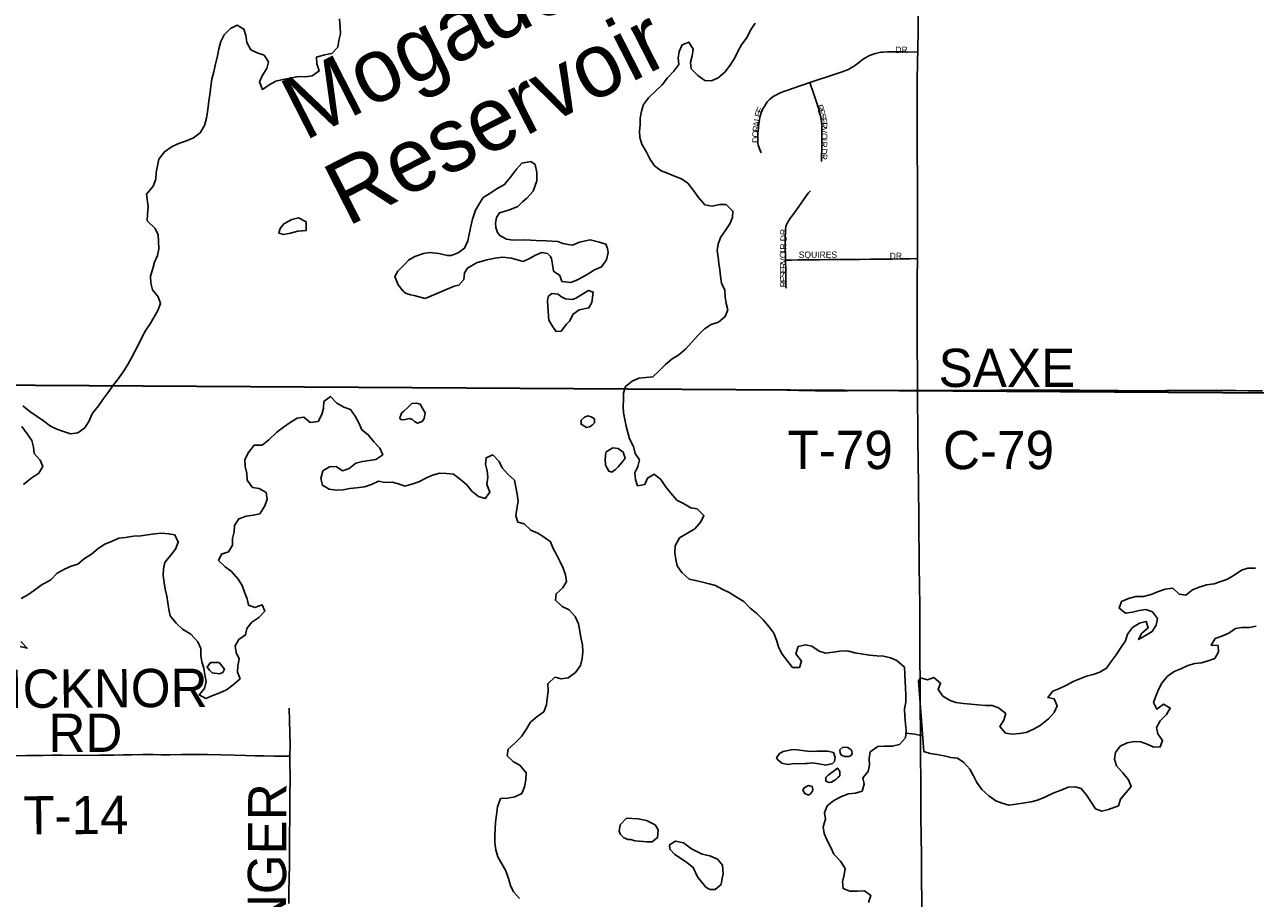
# Model space of a CAD drawing. Header units: feet. Extents: x 2113747 to 2516209, y 960708 to 1356798.
# Tile 15 of 247: x 2279510 to 2289153, y 1114753 to 1121601. Entities that reach past the tile are written whole.
import ezdxf

# ---------------------------------------------------------------- set-up
doc = ezdxf.new("R2010")
doc.units = ezdxf.units.FT
doc.header["$MEASUREMENT"] = 0
doc.linetypes.add('OhDOT_USTN3', pattern=[0.22, 0.165, -0.055])
for name, color, linetype in [('0_Xref', 7, 'Continuous'), ('GM_X_County_Road', 3, 'Continuous'), ('GM_X_County_Road_Text', 3, 'Continuous'), ('GM_X_Major_Lake', 5, 'Continuous'), ('GM_X_Major_Lake_Text', 5, 'Continuous'), ('GM_X_Minor_River', 5, 'Continuous'), ('GM_X_State_Route', 1, 'Continuous'), ('GM_X_Township', 251, 'OhDOT_USTN3'), ('GM_X_Township_Road', 4, 'Continuous'), ('GM_X_Township_Road_Text', 4, 'Continuous'), ('GM_X_Township_Subdivision', 4, 'Continuous'), ('GM_X_Township_Subdivision_Text', 4, 'Continuous')]:
    doc.layers.add(name, color=color, linetype=linetype)
doc.styles.add('Styledgn030', font='dgn030.shx')
doc.styles.add('Styledgn031', font='dgn031.shx')

# ---------------------------------------------------------------- blocks, each defined once
blk = doc.blocks.new('POR')
at = {"layer": 'GM_X_County_Road', "flags": 128}
blk.add_lwpolyline([(2286506.3, 1118734), (2286571, 1118734), (2286646.1, 1118734.3), (2286779.3, 1118734), (2286857.6, 1118733.7), (2286906.6, 1118733.9), (2286971.9, 1118734.1), (2287148.4, 1118735.7), (2287209.5, 1118736), (2287319.6, 1118736.6), (2287430.3, 1118737.1), (2287523.2, 1118737.5), (2287661.1, 1118737.4), (2287777, 1118735.8), (2287861.5, 1118734.7), (2287944, 1118734.1), (2287997.8, 1118733.4), (2288077.1, 1118732.9), (2288199.9, 1118732.2), (2288333, 1118732.3), (2288452, 1118732.7), (2288527.7, 1118732.9), (2288671.8, 1118733), (2288811.2, 1118733.2), (2288905.2, 1118733.1), (2289001.3, 1118733.1), (2289099.9, 1118732.3), (2289209.1, 1118731.4)], dxfattribs=at)
at = {"layer": 'GM_X_Major_Lake'}
for p, q in [((2281650.3, 1119982.4), (2281686, 1119984.2)), ((2282647.7, 1119453.7), (2282875.5, 1119550.4)), ((2283609.9, 1119391.8), (2283618.1, 1119285.6)), ((2282647.8, 1118558.1), (2282625.7, 1118598.1)), ((2283956.3, 1118461), (2283976.1, 1118480.9)), ((2284060.7, 1118232.7), (2284059.5, 1118183.4)), ((2280980.5, 1116520.6), (2281036.5, 1116512.8)), ((2286513.1, 1116459), (2286554.4, 1115904.1)), ((2285988.4, 1115876.8), (2285993.5, 1115895)), ((2285523.7, 1115807.6), (2285624.5, 1115809.8)), ((2285865, 1115685.2), (2285885.4, 1115703.5)), ((2285667.1, 1115571.5), (2285682.6, 1115593.6)), ((2284291.8, 1115205.7), (2284357.9, 1115199.8)), ((2284748.4, 1114994.3), (2284782.5, 1114922.3))]:
    blk.add_line(p, q, dxfattribs=at)
at = {"layer": 'GM_X_Major_Lake', "flags": 128}
for points in [[(2284898.2, 1120178.1), (2284840.2, 1120190), (2284790, 1120246), (2284749.9, 1120302), (2284707.8, 1120358), (2284657.7, 1120394), (2284601.6, 1120413.9), (2284547.5, 1120437.8), (2284497.5, 1120455.7), (2284445.4, 1120495.7), (2284409.3, 1120549.7), (2284381.1, 1120605.7), (2284347, 1120663.8), (2284330.9, 1120715.8), (2284326.8, 1120765.9), (2284332.7, 1120816), (2284332.5, 1120868.1), (2284344.4, 1120924.2), (2284360.3, 1120974.4), (2284398.2, 1121028.6), (2284452.1, 1121080.8), (2284506, 1121129), (2284547.8, 1121183.2), (2284597.7, 1121237.4), (2284635.6, 1121289.6), (2284631.5, 1121339.7), (2284637.4, 1121391.8), (2284663.3, 1121441.9), (2284715.2, 1121464.1), (2284749.3, 1121408.1), (2284741.5, 1121358), (2284727.6, 1121307.8), (2284733.7, 1121255.8), (2284783.8, 1121203.8), (2284839.9, 1121163.8), (2284891.9, 1121161.9), (2284943.9, 1121184.1), (2284995.8, 1121228.3), (2285037.7, 1121282.5), (2285073.5, 1121340.7), (2285097.4, 1121390.8), (2285127.3, 1121443), (2285171.2, 1121503.2), (2285197, 1121557.4), (2285232.9, 1121611.6)], [(2281976.5, 1121646.2), (2281982.6, 1121582.1), (2281984.8, 1121528), (2281970.9, 1121475.9), (2281965, 1121425.8), (2281917.1, 1121375.6), (2281861.1, 1121365.4), (2281797.2, 1121347.3), (2281799.3, 1121293.2), (2281817.4, 1121239.1), (2281763.5, 1121198.9), (2281709.5, 1121192.8), (2281655.5, 1121194.7), (2281591.5, 1121182.5), (2281533.6, 1121172.3), (2281479.6, 1121158.2), (2281425.6, 1121130), (2281373.7, 1121093.8), (2281349.6, 1121153.9), (2281373.5, 1121204), (2281409.3, 1121258.2), (2281421.2, 1121310.3), (2281387.1, 1121362.4), (2281333.1, 1121380.3), (2281283, 1121404.2), (2281250.9, 1121462.2), (2281244.7, 1121516.3), (2281226.6, 1121566.4), (2281176.5, 1121598.3), (2281122.6, 1121572.2), (2281074.7, 1121522), (2281048.8, 1121467.8), (2281031, 1121411.6), (2281021.1, 1121357.5), (2281003.2, 1121281.4), (2280993.4, 1121231.2), (2280977.5, 1121175.1), (2280969.6, 1121119), (2280963.7, 1121068.9), (2280955.9, 1121018.7), (2280944.1, 1120918.5), (2280936.2, 1120868.4), (2280920.3, 1120810.3), (2280886.5, 1120754.1), (2280832.5, 1120713.9), (2280778.6, 1120689.7), (2280722.6, 1120671.6), (2280666.7, 1120647.4), (2280606.8, 1120603.2), (2280560.9, 1120547), (2280541.1, 1120442.7), (2280537.3, 1120390.6), (2280517.4, 1120336.5), (2280465.5, 1120272.2), (2280477.8, 1120172.1), (2280471.9, 1120116), (2280470, 1120063.9), (2280532.2, 1120003.9), (2280556.3, 1119953.9), (2280558.4, 1119903.8), (2280562.6, 1119843.7), (2280550.7, 1119791.6)], [(2282875.5, 1119550.4), (2282913.4, 1119560.5), (2282951.3, 1119604.6), (2282957.2, 1119656.8), (2282979.1, 1119692.9), (2283051, 1119735.1), (2283133, 1119757.3), (2283197, 1119771.5), (2283255, 1119779.7), (2283325, 1119771.8), (2283417.1, 1119746), (2283467, 1119768.1), (2283512.9, 1119794.3), (2283562.9, 1119816.4), (2283606.9, 1119806.5), (2283627, 1119786.5), (2283639, 1119768.5), (2283645.1, 1119720.4), (2283655.3, 1119670.4), (2283703.3, 1119634.4), (2283719.4, 1119588.4), (2283789.5, 1119580.5), (2283847.4, 1119602.7), (2283917.3, 1119642.9), (2283975.3, 1119679.1), (2284031.2, 1119703.3), (2284069.1, 1119757.5), (2284083, 1119815.6), (2284076.9, 1119845.6), (2284062.8, 1119879.7), (2284014.8, 1119897.6), (2283940.7, 1119913.5), (2283856.7, 1119897.2), (2283802.8, 1119873.1), (2283772.8, 1119877), (2283726.8, 1119886.9), (2283686.7, 1119902.9), (2283596.7, 1119906.7), (2283518.7, 1119908.5), (2283430.7, 1119914.3), (2283338.7, 1119912.1), (2283286.6, 1119920), (2283232.6, 1119947.9), (2283216.5, 1119971.9), (2283202.4, 1120012), (2283200.3, 1120046), (2283208.2, 1120090.1), (2283230.1, 1120126.2), (2283302.1, 1120148.4), (2283374, 1120176.6), (2283412, 1120212.8), (2283443.9, 1120240.9), (2283493.8, 1120295.1), (2283523.6, 1120377.4), (2283523.4, 1120441.5), (2283509.3, 1120505.6), (2283477.2, 1120527.5), (2283405.3, 1120515.4), (2283363.4, 1120469.2), (2283333.4, 1120427), (2283315.5, 1120402.9), (2283269.6, 1120348.7), (2283217.7, 1120320.6), (2283149.8, 1120276.3), (2283103.9, 1120246.2), (2283075.9, 1120204), (2283042.1, 1120147.9), (2283020.2, 1120075.7), (2283004.4, 1120007.5), (2282982.6, 1119907.3), (2282956.8, 1119849.1), (2282906.8, 1119812.9), (2282852.9, 1119792.8), (2282822.9, 1119790.7), (2282756.8, 1119806.6), (2282682.8, 1119814.4), (2282636.8, 1119806.3), (2282568.9, 1119784.1), (2282518.9, 1119755.9), (2282485, 1119717.8), (2282435.1, 1119669.6), (2282411.2, 1119627.5), (2282437.4, 1119561.4), (2282475.5, 1119513.4), (2282495.5, 1119497.4), (2282533.6, 1119483.5), (2282563.6, 1119477.5), (2282619.6, 1119463.6), (2282647.7, 1119453.7)], [(2286130.6, 1116660.5), (2286080.5, 1116668.4), (2286014.5, 1116678.3), (2285956.5, 1116694.2), (2285896.5, 1116692.1), (2285844.5, 1116681.9), (2285784.5, 1116675.8), (2285734.5, 1116691.7), (2285678.4, 1116729.6), (2285628.3, 1116741.5), (2285570.4, 1116727.4), (2285552.5, 1116669.2), (2285596.6, 1116613.2), (2285580.8, 1116563.1), (2285526.8, 1116563), (2285446.5, 1116667), (2285420.4, 1116717), (2285402.2, 1116777.1), (2285380.1, 1116833.1), (2285340, 1116885.1), (2285297.8, 1116937.1), (2285247.7, 1116985.1), (2285195.6, 1117027.1), (2285145.5, 1117079.1), (2285093.4, 1117111), (2285029.3, 1117150.9), (2284975.3, 1117176.8), (2284923.2, 1117204.8), (2284873.2, 1117218.7), (2284821.1, 1117232.6), (2284767.1, 1117244.5), (2284717.1, 1117256.4), (2284658.9, 1117306.4), (2284622.8, 1117358.4), (2284612.7, 1117410.4), (2284604.5, 1117462.5), (2284608.4, 1117516.6), (2284642.3, 1117578.8), (2284704.2, 1117617), (2284760.1, 1117649.2), (2284808, 1117703.4), (2284831.9, 1117753.6), (2284779.8, 1117805.5), (2284729.7, 1117815.4), (2284673.6, 1117847.4), (2284621.6, 1117875.3), (2284573.4, 1117929.3), (2284531.3, 1117981.3), (2284495.2, 1118035.3), (2284443.1, 1118077.3), (2284391.1, 1118047.1), (2284369.3, 1117996.9), (2284313.3, 1117986.8), (2284295.2, 1118036.9), (2284291, 1118088.9), (2284314.9, 1118139.1), (2284328.8, 1118189.2), (2284294.7, 1118241.2), (2284280.6, 1118295.3), (2284250.4, 1118355.3), (2284222.2, 1118455.4), (2284212, 1118507.5), (2284201.9, 1118557.6), (2284199.8, 1118609.7), (2284203.7, 1118663.8), (2284201.6, 1118713.9), (2284217.4, 1118766), (2284269.3, 1118808.2), (2284323.3, 1118830.4), (2284377.3, 1118836.5), (2284431.3, 1118840.6), (2284483.2, 1118886.8), (2284531.1, 1118937), (2284585, 1118981.2), (2284636.9, 1119013.4), (2284690.8, 1119059.6), (2284734.7, 1119109.8), (2284784.6, 1119164), (2284838.4, 1119216.2), (2284890.4, 1119250.4), (2284946.3, 1119268.6), (2284998.2, 1119314.8), (2285020.1, 1119364.9), (2285006, 1119417), (2284999.9, 1119469.1), (2284995.7, 1119521.1), (2284971.6, 1119575.2), (2284961.5, 1119629.3), (2284957.4, 1119679.3), (2284949.2, 1119729.4), (2284943.1, 1119779.5), (2284937, 1119831.6), (2284942.9, 1119881.7), (2284962.8, 1119933.8), (2284998.7, 1119984), (2285036.5, 1120040.2), (2285056.4, 1120090.3), (2285060.3, 1120140.4), (2285006.2, 1120190.4), (2284954.2, 1120190.3), (2284898.2, 1120178.1)], [(2281686, 1119984.2), (2281716.3, 1119988.6), (2281716.2, 1120054.7), (2281656.1, 1120086.6), (2281604.1, 1120074.4), (2281540.2, 1120040.2), (2281512.3, 1120004.1), (2281502.3, 1119968), (2281540.4, 1119956.1), (2281594.4, 1119966.2), (2281650.3, 1119982.4)], [(2280550.7, 1119791.6), (2280526.8, 1119739.4), (2280514.9, 1119689.3), (2280497, 1119631.1), (2280499.2, 1119575), (2280511.3, 1119523), (2280557.4, 1119467), (2280575.6, 1119416.9), (2280553.7, 1119360.8), (2280493.9, 1119256.4), (2280460, 1119206.3), (2280430.2, 1119154.1), (2280406.3, 1119100), (2280378.4, 1119049.8), (2280348.5, 1118989.6), (2280318.7, 1118937.5), (2280286.8, 1118887.3), (2280246.9, 1118829.1), (2280207, 1118778.9), (2280161.2, 1118716.7), (2280123.3, 1118662.5), (2280089.4, 1118612.4), (2280041.5, 1118556.2), (2280013.7, 1118492), (2279981.8, 1118441.8), (2279927.9, 1118401.6), (2279869.9, 1118393.5), (2279813.9, 1118411.4), (2279763.8, 1118431.3), (2279713.8, 1118453.2), (2279657.7, 1118495.2), (2279607.6, 1118531.1), (2279551.5, 1118569.1), (2279495.4, 1118613)], [(2279489.7, 1118450.7), (2279529.9, 1118394.7), (2279568, 1118342.7), (2279580.1, 1118290.6), (2279584.3, 1118240.6), (2279632.4, 1118188.6), (2279652.5, 1118138.5), (2279620.6, 1118086.4), (2279558.7, 1118044.1), (2279502.8, 1117997.9)], [(2283618.1, 1119285.6), (2283648.3, 1119233.6), (2283674.4, 1119195.5), (2283714.4, 1119199.6), (2283756.2, 1119253.8), (2283780.2, 1119277.9), (2283808.1, 1119332.1), (2283856, 1119366.3), (2283932, 1119382.5), (2283953.9, 1119422.6), (2283965.7, 1119504.8), (2283927.6, 1119516.7), (2283829.8, 1119458.4), (2283801.8, 1119448.3), (2283747.8, 1119452.2), (2283711.7, 1119470.1), (2283689.7, 1119488.1), (2283641.7, 1119494), (2283611.7, 1119469.9), (2283607.8, 1119435.8), (2283609.9, 1119391.8)], [(2281138.1, 1117522.8), (2281138, 1117574.9), (2281151.9, 1117625), (2281155.7, 1117675.1), (2281189.6, 1117729.3), (2281245.6, 1117749.4), (2281301.6, 1117755.6), (2281353.5, 1117767.7), (2281391.4, 1117829.9), (2281411.3, 1117882.1), (2281403.1, 1117934.1), (2281349.1, 1117966.1), (2281297, 1117973.9), (2281254.9, 1118030), (2281250.8, 1118084.1), (2281238.6, 1118138.1), (2281236.5, 1118192.2), (2281264.4, 1118248.4), (2281308.3, 1118304.6), (2281370.3, 1118306.7), (2281424.2, 1118346.9), (2281486, 1118407.2), (2281537.9, 1118447.4), (2281589.9, 1118483.5), (2281645.8, 1118517.7), (2281697.8, 1118525.9), (2281747.9, 1118483.9), (2281809.9, 1118492.1), (2281837.7, 1118546.2), (2281851.6, 1118596.3), (2281855.5, 1118648.4), (2281907.4, 1118686.6), (2281955.5, 1118634.6), (2282011.6, 1118602.7), (2282063.7, 1118584.8), (2282099.8, 1118532.8), (2282129.9, 1118480.8), (2282152, 1118426.7), (2282202.1, 1118386.8), (2282246.3, 1118332.8), (2282294.4, 1118280.8), (2282316.5, 1118230.7), (2282262.6, 1118192.5), (2282210.6, 1118186.4), (2282156.6, 1118176.3), (2282104.7, 1118164.1), (2282052.8, 1118121.9), (2282000.8, 1118103.8), (2281950.7, 1118137.7), (2281898.7, 1118135.6), (2281846.8, 1118103.4), (2281830.9, 1118045.3), (2281843, 1117991.2), (2281897.1, 1117961.3), (2281953.2, 1117953.4), (2282007.2, 1117955.5), (2282059.1, 1117965.7), (2282111.1, 1117971.8), (2282173.1, 1117977.9), (2282229.1, 1117996.1), (2282283, 1118022.3), (2282333, 1118012.4), (2282389, 1118016.5), (2282439.1, 1118002.6), (2282489.1, 1117984.7), (2282545.1, 1118000.8), (2282599, 1118019), (2282655, 1118047.2), (2282706.9, 1118071.3), (2282762.9, 1118085.5), (2282816.9, 1118083.6), (2282870.9, 1118077.7), (2282925, 1118035.8), (2282975.1, 1117995.8), (2283013.3, 1117943.8), (2283065.4, 1117901.8), (2283119.4, 1117887.9), (2283155.3, 1117938.1), (2283131.2, 1117996.1), (2283139, 1118054.3), (2283134.9, 1118104.4), (2283120.8, 1118156.4), (2283126.7, 1118206.5), (2283178.6, 1118228.7), (2283228.7, 1118178.7), (2283252.9, 1118126.7), (2283299, 1118074.7), (2283349.1, 1118030.7), (2283369.4, 1117922.6), (2283377.5, 1117866.5), (2283367.6, 1117806.3), (2283359.8, 1117752.2), (2283373.9, 1117702.2), (2283423.9, 1117688.3), (2283476, 1117638.3), (2283530.1, 1117616.4), (2283580.2, 1117584.4), (2283630.3, 1117548.5), (2283650.4, 1117494.4), (2283680.5, 1117442.4), (2283706.6, 1117390.4)], [(2282625.7, 1118598.1), (2282609.6, 1118626.1), (2282579.6, 1118634.1), (2282543.6, 1118632), (2282521.6, 1118607.9), (2282513.7, 1118599.8), (2282481.7, 1118571.7), (2282463.8, 1118555.6), (2282455.8, 1118533.6), (2282449.8, 1118521.6), (2282453.9, 1118509.5), (2282467.9, 1118503.6), (2282491.9, 1118505.6), (2282523.9, 1118515.7), (2282549.9, 1118505.8), (2282565.9, 1118489.8), (2282588, 1118477.8), (2282625.9, 1118489.9), (2282641.9, 1118514), (2282643.8, 1118528), (2282647.8, 1118558.1)], [(2283976.1, 1118480.9), (2283976, 1118511), (2283950, 1118527), (2283921.9, 1118534.9), (2283898, 1118524.8), (2283872, 1118500.7), (2283870.1, 1118468.7), (2283912.2, 1118444.7), (2283936.2, 1118448.8), (2283956.3, 1118461)], [(2284059.5, 1118183.4), (2284060.8, 1118170.6), (2284060.9, 1118148.5), (2284087, 1118102.5), (2284111, 1118094.5), (2284139, 1118114.6), (2284160.9, 1118134.7), (2284192.8, 1118170.9), (2284216.8, 1118203), (2284198.6, 1118251), (2284160.6, 1118279), (2284118.6, 1118284.9), (2284066.6, 1118252.7), (2284060.7, 1118232.7)], [(2289153.2, 1117342.6), (2289095.2, 1117342.5), (2289043.3, 1117326.4), (2288987.4, 1117286.2), (2288935.4, 1117256), (2288883.5, 1117235.8), (2288831.5, 1117217.7), (2288769.5, 1117209.5), (2288711.6, 1117191.4), (2288659.6, 1117171.2), (2288607.7, 1117131), (2288555.7, 1117136.9), (2288505.6, 1117184.9), (2288447.6, 1117176.7), (2288387.6, 1117156.6), (2288335.7, 1117134.4), (2288275.7, 1117120.2), (2288215.7, 1117118.1), (2288159.7, 1117103.9), (2288103.8, 1117079.8), (2288085.9, 1117027.6), (2288136, 1116987.7), (2288190, 1116995.8), (2288243.9, 1117010), (2288295.9, 1117018.1), (2288346, 1116998.2), (2288386.1, 1116946.2), (2288376.2, 1116894.1), (2288344.3, 1116843.9), (2288292.4, 1116813.7), (2288238.5, 1116781.5), (2288262.3, 1116831.7), (2288314.3, 1116873.9), (2288298.1, 1116923.9), (2288244.2, 1116909.8), (2288190.2, 1116875.6), (2288152.4, 1116823.4), (2288134.5, 1116771.3), (2288102.6, 1116721.1), (2288062.7, 1116660.9), (2288022.9, 1116608.7), (2287987, 1116558.6), (2287935, 1116526.4), (2287881.1, 1116508.2), (2287829.1, 1116496.1), (2287777.1, 1116473.9), (2287725.2, 1116453.8), (2287673.3, 1116425.6), (2287619.3, 1116397.4), (2287567.4, 1116377.3), (2287527.5, 1116327.1), (2287577.5, 1116317.2), (2287599.6, 1116263.1), (2287577.7, 1116211), (2287531.9, 1116160.8), (2287468, 1116108.5), (2287414, 1116078.4), (2287358.1, 1116054.2), (2287306.1, 1116046.1), (2287250.1, 1116039.9), (2287196.1, 1116047.8), (2287152, 1116099.8), (2287181.9, 1116150), (2287197.7, 1116202.1), (2287141.6, 1116248.1), (2287091.6, 1116264), (2287039.6, 1116263.9), (2286977.6, 1116269.7)], [(2279475.9, 1116727.6), (2279529.9, 1116713.7), (2279481.8, 1116765.7)], [(2279483, 1117104.3), (2279534.9, 1117132.5), (2279586.8, 1117168.7), (2279638.7, 1117208.9), (2279716.6, 1117251.1), (2279766.5, 1117301.3), (2279822.4, 1117333.5), (2279874.4, 1117357.6), (2279926.4, 1117373.8), (2279980.3, 1117416), (2280034.2, 1117452.2), (2280086.1, 1117496.4), (2280138, 1117530.6), (2280196, 1117552.7), (2280247.9, 1117576.9), (2280299.9, 1117583), (2280363.9, 1117591.2), (2280421.9, 1117595.3), (2280473.8, 1117603.4), (2280529.8, 1117609.6), (2280581.8, 1117615.7), (2280637.8, 1117611.8), (2280687.9, 1117601.9), (2280714, 1117543.9), (2280692.1, 1117489.7), (2280654.3, 1117439.6), (2280608.4, 1117385.4), (2280598.5, 1117335.2), (2280594.6, 1117283.1), (2280602.8, 1117227.1), (2280610.9, 1117177), (2280625, 1117120.9), (2280633.1, 1117070.8), (2280639.3, 1117016.8), (2280649.4, 1116966.7), (2280697.5, 1116910.7), (2280747.6, 1116862.7), (2280811.7, 1116824.8), (2280867.9, 1116762.8), (2280890, 1116712.8), (2280890.1, 1116656.7), (2280898.3, 1116606.6), (2280914.4, 1116556.6), (2280922.5, 1116504.5), (2280932.6, 1116452.4), (2280918.8, 1116398.3), (2280878.9, 1116348.1), (2280931, 1116320.2), (2280984.9, 1116344.3), (2281038.8, 1116364.5), (2281090.8, 1116386.6), (2281144.7, 1116426.8), (2281198.6, 1116475.1), (2281178.5, 1116525.1), (2281180.4, 1116577.2), (2281192.2, 1116631.3), (2281168.1, 1116681.4), (2281160, 1116733.4), (2281189.9, 1116783.6), (2281241.8, 1116817.8), (2281251.7, 1116867.9), (2281291.6, 1116918.1), (2281345.5, 1116954.2), (2281391.4, 1117004.4), (2281371.2, 1117054.5), (2281315.3, 1117032.3), (2281263.2, 1117050.2), (2281255.1, 1117102.3), (2281233, 1117154.4), (2281214.9, 1117204.4), (2281184.7, 1117256.4), (2281130.6, 1117314.4), (2281080.5, 1117352.4), (2281030.4, 1117400.3), (2281052.3, 1117450.5), (2281108.2, 1117468.6), (2281138.1, 1117522.8)], [(2283706.6, 1117390.4), (2283730.8, 1117340.3), (2283746.9, 1117288.3), (2283755, 1117238.2), (2283727.1, 1117188.1), (2283675.2, 1117139.8), (2283669.4, 1117089.7), (2283721.5, 1117039.8), (2283775.5, 1117015.8), (2283823.7, 1116961.9), (2283849.8, 1116905.8), (2283859.9, 1116847.7), (2283868.1, 1116797.7), (2283882.2, 1116741.6), (2283884.3, 1116685.5), (2283878.5, 1116633.4), (2283864.6, 1116579.2), (2283826.7, 1116523.1), (2283768.8, 1116480.9), (2283714.8, 1116474.7), (2283664.8, 1116486.6), (2283608.9, 1116434.4), (2283613, 1116376.3), (2283605.2, 1116320.2), (2283599.3, 1116270.1), (2283577.4, 1116215.9), (2283525.5, 1116179.8), (2283473.6, 1116133.6), (2283439.7, 1116077.4), (2283403.9, 1116021.2), (2283350, 1115971), (2283298.1, 1115922.8), (2283290.2, 1115870.7), (2283340.3, 1115822.7), (2283390.4, 1115796.8), (2283440.5, 1115736.8), (2283436.7, 1115682.6), (2283426.8, 1115628.5), (2283404.9, 1115576.4), (2283351, 1115550.2), (2283297, 1115540.1), (2283239, 1115535.9), (2283215.1, 1115471.8), (2283207.3, 1115407.6), (2283199.4, 1115351.5), (2283197.5, 1115295.4), (2283195.7, 1115245.3), (2283193.8, 1115189.2), (2283201.9, 1115135.1), (2283218.1, 1115079), (2283248.2, 1115025), (2283280.3, 1114969), (2283300.5, 1114908.9), (2283316.6, 1114854.9), (2283340.7, 1114804.8), (2283386.8, 1114752.8)], [(2286554.4, 1115904.1), (2286604.4, 1115890.2), (2286658.4, 1115880.3), (2286714.5, 1115870.4), (2286766.5, 1115858.5), (2286818.5, 1115852.6), (2286868.6, 1115818.6), (2286914.7, 1115766.6), (2286944.9, 1115712.6), (2286971, 1115662.6), (2287011.1, 1115606.6), (2287065.2, 1115556.6), (2287119.3, 1115518.6), (2287169.4, 1115498.7), (2287221.4, 1115484.8), (2287279.4, 1115491), (2287343.4, 1115501.1), (2287395.4, 1115509.3), (2287447.3, 1115523.4), (2287503.3, 1115545.6), (2287575.2, 1115581.8), (2287631.2, 1115602), (2287687.1, 1115626.1), (2287739.1, 1115628.3), (2287789.1, 1115614.4), (2287833.3, 1115560.4), (2287865.4, 1115508.3), (2287899.5, 1115456.3), (2287949.6, 1115436.4), (2288003.5, 1115450.5), (2288079.5, 1115478.8), (2288097.4, 1115530.9), (2288137.3, 1115581.1), (2288181.1, 1115631.3), (2288159, 1115683.3), (2288114.9, 1115737.3), (2288064.8, 1115793.3), (2288050.6, 1115843.4), (2288056.5, 1115895.5), (2288094.4, 1115945.7), (2288148.3, 1115973.8), (2288204.3, 1115982), (2288256.3, 1115980.1), (2288306.4, 1115962.2), (2288356.4, 1115938.2), (2288408.4, 1115940.4), (2288424.3, 1115990.5), (2288388.2, 1116042.5), (2288378.1, 1116092.6), (2288408, 1116144.7), (2288457.9, 1116194.9), (2288485.7, 1116245.1), (2288433.7, 1116275), (2288379.8, 1116236.9), (2288355.6, 1116288.9), (2288373.5, 1116339), (2288395.4, 1116391.2), (2288421.3, 1116441.3), (2288461.2, 1116491.5), (2288517.1, 1116531.7), (2288569, 1116551.9), (2288623, 1116578), (2288678.9, 1116594.2), (2288730.9, 1116600.3), (2288782.9, 1116614.5), (2288834.9, 1116634.6), (2288864.8, 1116684.8), (2288860.6, 1116734.9), (2288806.6, 1116738.8), (2288838.5, 1116788.9), (2288890.5, 1116809.1), (2288944.4, 1116833.2), (2288996.3, 1116869.4), (2289048.3, 1116877.6), (2289106.3, 1116875.7), (2289160.3, 1116885.8)], [(2286123.1, 1114720.9), (2286141, 1114777.1), (2286090.9, 1114813), (2286036.9, 1114808.9), (2285974.9, 1114810.8), (2285922.8, 1114830.7), (2285918.7, 1114882.8), (2285932.6, 1114936.9), (2285938.5, 1114987), (2285902.3, 1115045), (2285850.2, 1115099), (2285828.1, 1115151.1), (2285797.9, 1115207.1), (2285773.8, 1115261.1), (2285767.7, 1115313.2), (2285785.6, 1115373.4), (2285777.4, 1115423.4), (2285797.3, 1115479.6), (2285851.2, 1115519.8), (2285909.2, 1115552), (2285965.1, 1115572.1), (2286021.1, 1115578.3), (2286073.1, 1115592.4), (2286086.9, 1115648.6), (2286078.8, 1115698.6), (2286120.7, 1115748.8), (2286130.6, 1115798.9), (2286126.5, 1115849), (2286136.4, 1115901.1), (2286196.3, 1115943.4), (2286248.3, 1115947.5), (2286308.3, 1115945.6), (2286364.2, 1115959.8), (2286412.1, 1116012), (2286416, 1116068.1), (2286411.9, 1116122.2), (2286405.7, 1116178.3), (2286403.6, 1116238.4), (2286413.5, 1116292.5), (2286413.3, 1116348.6), (2286411.2, 1116400.7), (2286407, 1116508.9), (2286402.8, 1116565), (2286344.7, 1116618.9), (2286294.6, 1116638.9), (2286238.6, 1116650.8), (2286186.6, 1116654.6), (2286130.6, 1116660.5)], [(2281036.5, 1116512.8), (2281062.5, 1116524.8), (2281076.4, 1116548.9), (2281034.3, 1116602.9), (2280966.3, 1116600.8), (2280940.4, 1116564.6), (2280960.4, 1116538.6), (2280980.5, 1116520.6)], [(2286977.6, 1116269.7), (2286923.5, 1116275.6), (2286865.5, 1116279.5), (2286807.5, 1116287.4), (2286757.5, 1116307.3), (2286703.4, 1116337.2), (2286667.3, 1116389.2), (2286687.1, 1116439.4), (2286635, 1116483.3), (2286583.1, 1116467.2), (2286529, 1116481.1), (2286513.1, 1116459)], [(2285624.5, 1115809.8), (2285642.5, 1115809.9), (2285678.5, 1115815.9), (2285732.5, 1115808.1), (2285786.6, 1115798.2), (2285840.5, 1115810.3), (2285856.5, 1115826.4), (2285860.4, 1115858.4), (2285848.3, 1115896.5), (2285802.3, 1115908.4), (2285750.3, 1115908.3), (2285718.3, 1115908.2), (2285668.3, 1115904.1), (2285644.3, 1115906), (2285562.3, 1115917.9), (2285530.3, 1115919.8), (2285452.3, 1115903.6), (2285424.3, 1115889.5), (2285402.4, 1115855.4), (2285410.4, 1115839.4), (2285442.5, 1115813.4), (2285488.5, 1115803.5), (2285523.7, 1115807.6)], [(2285993.5, 1115895), (2285988.3, 1115914.8), (2285960.3, 1115936.8), (2285922.2, 1115938.7), (2285898.3, 1115918.6), (2285900.4, 1115892.6), (2285910.4, 1115876.6), (2285934.4, 1115864.6), (2285970.4, 1115864.7), (2285988.4, 1115876.8)], [(2285885.4, 1115703.5), (2285896.8, 1115714.3), (2285898.7, 1115748.3), (2285878.6, 1115774.3), (2285854.7, 1115756.2), (2285806.8, 1115720.1), (2285788.8, 1115700), (2285788.9, 1115671.9), (2285812.9, 1115662), (2285830.9, 1115664), (2285852.9, 1115678.1), (2285865, 1115685.2)], [(2285682.6, 1115593.6), (2285687, 1115607.6), (2285681, 1115629.6), (2285650.9, 1115637.6), (2285617, 1115619.4), (2285607, 1115601.4), (2285623.1, 1115575.4), (2285653.1, 1115563.4), (2285667.1, 1115571.5)], [(2284357.9, 1115199.8), (2284385.9, 1115197.9), (2284425.9, 1115196), (2284469.8, 1115230.1), (2284473.7, 1115290.3), (2284449.6, 1115330.3), (2284383.5, 1115364.2), (2284317.4, 1115376.1), (2284225.4, 1115381.9), (2284177.5, 1115329.7), (2284169.7, 1115279.6), (2284177.7, 1115253.5), (2284205.8, 1115227.5), (2284237.8, 1115215.6), (2284259.8, 1115213.6), (2284291.8, 1115205.7)], [(2284782.5, 1114922.3), (2284814.6, 1114882.3), (2284848.7, 1114840.3), (2284878.8, 1114822.3), (2284920.8, 1114822.4), (2284966.7, 1114862.6), (2284976.6, 1114910.7), (2284982.5, 1114944.8), (2284978.3, 1115012.9), (2284938.2, 1115060.9), (2284878.2, 1115086.8), (2284818.1, 1115098.7), (2284734, 1115140.6), (2284671.9, 1115188.5), (2284609.9, 1115202.4), (2284563.9, 1115174.2), (2284566, 1115138.2), (2284604.1, 1115098.2), (2284632.2, 1115078.2), (2284698.3, 1115034.3), (2284748.4, 1114994.3)]]:
    blk.add_lwpolyline(points, dxfattribs=at)
at = {"layer": 'GM_X_Minor_River', "flags": 128}
blk.add_lwpolyline([(2286414.6, 1116047.7), (2286486.1, 1116040.2), (2286545.3, 1116026.2)], dxfattribs=at)
at = {"layer": 'GM_X_State_Route', "flags": 128}
blk.add_lwpolyline([(2286539, 1114547.1), (2286537.1, 1115086.9), (2286532.6, 1115392), (2286532.2, 1115579.1), (2286528.4, 1115964.4), (2286527.3, 1116330.9), (2286524.8, 1116751.6), (2286523.2, 1117051.2), (2286520.3, 1117355.6), (2286517, 1117728.6), (2286513.2, 1117988.3), (2286508.5, 1118357.2), (2286506.3, 1118734), (2286504.2, 1119217.8), (2286504.4, 1119608), (2286504.7, 1119768), (2286504.9, 1119877.2), (2286505.9, 1120067.5), (2286505, 1120261.1), (2286505.3, 1120362.8), (2286503.1, 1120638.5), (2286503.9, 1121138.5), (2286506.8, 1121331.8), (2286507.5, 1121386.2), (2286510.1, 1121580.7), (2286514.5, 1121870.2)], dxfattribs=at)
at = {"layer": 'GM_X_Township', "flags": 128}
for points in [[(2273706.6, 1144116.6), (2274451, 1144099.7), (2275848.1, 1144130), (2275977.4, 1144134.4), (2276352.4, 1144118), (2276673.1, 1144104.1), (2278962.2, 1144111.4), (2282223.6, 1144167.6), (2282615.9, 1144160.3), (2282945.7, 1144162.9), (2283046.1, 1144163.7), (2284147.3, 1144164.5), (2284989, 1144172.2), (2286546.8, 1144190.6), (2290241, 1144200.7), (2292292.6, 1144206.4), (2295497.7, 1144177), (2297666.9, 1144176.2), (2299033.2, 1144175.6), (2299033.9, 1144014.5), (2299047.5, 1140868.4), (2299047.6, 1140749.9), (2299047.8, 1140209.6), (2299046.1, 1140060.4), (2299044.3, 1139886.5), (2299057.8, 1135394.5), (2299057.9, 1135375.9), (2299058.9, 1134619.3), (2299063, 1131449.1), (2299075.5, 1121791.7), (2299079.5, 1118653.9), (2298612.7, 1118656.7), (2291693.7, 1118699.5), (2291590.1, 1118700.2), (2286495.2, 1118731.7), (2284462.4, 1118744.2), (2279390.2, 1118775.6), (2279101.6, 1118777.4), (2278180.8, 1118783.1), (2278095.3, 1118774.2), (2278025.8, 1118784.1), (2276681.8, 1118792.4), (2275473, 1118799.8), (2273938.9, 1118798.6), (2273876.6, 1118816.7), (2273859.4, 1119169.8), (2273866, 1121326.5), (2273809.4, 1124393.2), (2273799.7, 1125028), (2273794.2, 1125937.8), (2273793.6, 1126045), (2273791.5, 1126394.8), (2273784.2, 1127598.8), (2273782.4, 1127896.3), (2273781.7, 1128012.6), (2273776.3, 1128907.7), (2273761.9, 1131307.3), (2273735.1, 1134958.5), (2273727.1, 1137671.6), (2273707.6, 1143905.8), (2273706.6, 1144116.6)], [(2273938.9, 1118798.6), (2275473, 1118799.8), (2276681.8, 1118792.4), (2278025.8, 1118784.1), (2278095.3, 1118774.2), (2278180.8, 1118783.1), (2279101.6, 1118777.4), (2279390.2, 1118775.6), (2284462.4, 1118744.2), (2286495.2, 1118731.7), (2291590.1, 1118700.2), (2291693.7, 1118699.5), (2298612.7, 1118656.7), (2299079.5, 1118653.9), (2299073.2, 1112955.6), (2299072.2, 1110035.2), (2299092.4, 1106995.2), (2299110, 1104924.2), (2299110.4, 1104784.1), (2299120.5, 1100749.6), (2299131.5, 1096371.7), (2299145.4, 1090827), (2298147.3, 1090820), (2294564.9, 1090799.7), (2294189.7, 1090794.9), (2291695.4, 1090779.5), (2287536.2, 1090732.9), (2283974.2, 1090692.1), (2281183.7, 1090660.2), (2280571.3, 1090645.8), (2279736.9, 1090638.3), (2276110.5, 1090564), (2275964.5, 1090560.6), (2275353.8, 1090543.6), (2275299.8, 1090544.7), (2274067.2, 1090515.4), (2274048.7, 1092052.6), (2274044.9, 1093010.2), (2274018.6, 1094549.4), (2274002.6, 1096381.5), (2273943.7, 1101977.2), (2273922.8, 1103968.8), (2273927.6, 1105260.2), (2273894.8, 1107881.1), (2273890.4, 1108659.3), (2273891.8, 1109492.1), (2273890, 1109707.5), (2273888.6, 1109866.3), (2273884.8, 1110318.2), (2273883.9, 1110420.3), (2273881.1, 1110747.6), (2273877.5, 1111173.5), (2273872.2, 1111793.8), (2273868, 1112293.9), (2273861.4, 1113068.9), (2273859.5, 1113280.7), (2273857.2, 1113574.9), (2273856.5, 1113636.4), (2273852.3, 1114201.4), (2273851, 1114280.8), (2273847.8, 1114656.2), (2273844.6, 1115019.5), (2273877.6, 1116829.3), (2273876.6, 1118816.7), (2273938.9, 1118798.6)]]:
    blk.add_lwpolyline(points, dxfattribs=at)
at = {"layer": 'GM_X_Township_Road', "flags": 128}
for points in [[(2285485.1, 1118735.4), (2285574, 1118734), (2285705.1, 1118732.1), (2285751.7, 1118731.9), (2285883.8, 1118732.1), (2285958.4, 1118732.2), (2286059.1, 1118732.6), (2286158.5, 1118732.9), (2286227.4, 1118733.1), (2286313.8, 1118733.3), (2286434.1, 1118733.5), (2286506.3, 1118734)], [(2281589.5, 1115867.1), (2281589.7, 1115952.5), (2281587.1, 1116052.4), (2281584.6, 1116144.4), (2281582.9, 1116244.3)], [(2279395.9, 1115870.8), (2279523.9, 1115872.4), (2279655.1, 1115874.5), (2279724.4, 1115875.1), (2279804.5, 1115875.7), (2279948.8, 1115874.4), (2280096.3, 1115875.6), (2280209, 1115876.9), (2280285.2, 1115878.1), (2280353.5, 1115879.5), (2280435.4, 1115880.3), (2280517.5, 1115879.8), (2280579.7, 1115878.6), (2280649.3, 1115878.6), (2280739.2, 1115879.9), (2280823.8, 1115881.1), (2280942.4, 1115880.4), (2281049.2, 1115878.4), (2281154.7, 1115876.4), (2281241.3, 1115873.8), (2281315.6, 1115871.2), (2281384.7, 1115869.6), (2281464.7, 1115869.1), (2281546.1, 1115867.8), (2281589.5, 1115867.1)], [(2281580.1, 1114712.4), (2281581.5, 1114815.3), (2281582.8, 1114904.6), (2281584.8, 1115025.7), (2281586.2, 1115110.4), (2281586.8, 1115186.6), (2281586.9, 1115275.2), (2281587.6, 1115358.5), (2281588.3, 1115431.5), (2281588.1, 1115502.2), (2281589, 1115583.2), (2281589.7, 1115664.6), (2281590.3, 1115729.1), (2281589.4, 1115800.8), (2281589.5, 1115867.1)]]:
    blk.add_lwpolyline(points, dxfattribs=at)
at = {"layer": 'GM_X_Township_Subdivision', "flags": 128}
for points in [[(2285661.1, 1121147), (2285710.4, 1121163.4), (2285830.4, 1121203.5), (2285924.3, 1121234.9), (2285948.4, 1121243.4), (2285965, 1121250.4), (2285980.4, 1121258.8), (2285999.6, 1121269.5), (2286022.5, 1121284.9), (2286054, 1121309.6), (2286073.6, 1121324.8), (2286093.3, 1121339.2), (2286111.9, 1121349.8), (2286130.3, 1121358.8), (2286152.1, 1121368), (2286176.4, 1121375.9), (2286198.7, 1121381.2), (2286217.6, 1121384.5), (2286236.5, 1121386.5), (2286271.1, 1121388.6), (2286320.6, 1121388.5), (2286410.1, 1121387.5), (2286507.5, 1121386.2)], [(2285280.8, 1120597.6), (2285269.9, 1120621.9), (2285258.6, 1120656.9), (2285255.3, 1120672.8), (2285254.2, 1120690), (2285254.1, 1120710.8), (2285254.9, 1120729.9), (2285256.2, 1120749.6), (2285259.5, 1120788.6), (2285261.1, 1120804.8), (2285265.7, 1120840.4), (2285269.2, 1120862.9), (2285273.5, 1120885.1), (2285277.2, 1120899.6), (2285281.4, 1120912.6), (2285290, 1120933.1), (2285308.6, 1120965.9), (2285319.8, 1120982.3), (2285329.3, 1120995.2), (2285345, 1121012.6), (2285361.6, 1121027.3), (2285372.8, 1121035.5), (2285385.3, 1121043.5), (2285400, 1121051.8), (2285414, 1121058.9), (2285432.7, 1121067.2), (2285456, 1121076.1), (2285482.4, 1121086.1), (2285526.8, 1121101.9), (2285595.1, 1121124.9), (2285661.1, 1121147)], [(2285753.8, 1120529.6), (2285754.4, 1120569.1), (2285755.2, 1120627.5), (2285755.8, 1120676), (2285756.1, 1120718), (2285756.6, 1120781.9), (2285755.5, 1120821.3), (2285753.9, 1120848), (2285749.1, 1120876.2), (2285742.8, 1120899.1), (2285734.7, 1120931.2), (2285722.4, 1120970.3), (2285690.7, 1121064.7), (2285661.1, 1121147)], [(2285472.8, 1119754.1), (2285471.9, 1119772.7), (2285470.8, 1119796.8), (2285469.8, 1119839.8), (2285469.8, 1119884.3), (2285469.8, 1119934.6), (2285470.9, 1119989.7), (2285471.8, 1120001.7), (2285473.5, 1120012.4), (2285475.6, 1120022.1), (2285481.4, 1120036.3), (2285489, 1120051.9), (2285496.1, 1120063.6), (2285503.6, 1120074.9), (2285512.1, 1120087), (2285523.5, 1120102.6), (2285562, 1120156.8), (2285593.7, 1120201.4), (2285635.3, 1120261.4), (2285650.2, 1120280.7), (2285656.4, 1120288.3), (2285661.2, 1120293.1), (2285667.4, 1120298.3)], [(2285472.8, 1119754.1), (2285480.2, 1119754.4), (2285518, 1119756), (2285570.4, 1119756.7), (2285658.4, 1119758), (2285736, 1119758.7), (2285805.7, 1119759.3), (2285923.5, 1119760), (2285991.2, 1119760.5), (2286056.6, 1119761), (2286138.4, 1119762), (2286223.8, 1119762.4), (2286308.7, 1119763.9), (2286373.2, 1119765.2), (2286449.1, 1119766.7), (2286504.7, 1119768)], [(2285475.7, 1119535.3), (2285475.3, 1119562), (2285474.4, 1119615.8), (2285473.8, 1119658.5), (2285473.4, 1119693.6), (2285473, 1119728.7), (2285472.8, 1119754.1)]]:
    blk.add_lwpolyline(points, dxfattribs=at)
at = {"layer": 'GM_X_County_Road_Text', "char_height": 300, "attachment_point": 7, "rotation": 0.00001, "line_spacing_factor": 0.8, "style": 'Styledgn030'}
for s, insert in [('{\\Fdgn000|c0;\\C256;SAXE}', (2286671, 1118757)), ('{\\Fdgn000|c0;\\C256;C-79}', (2286706.2, 1118113.3))]:
    blk.add_mtext(s, dxfattribs=dict(at, insert=insert))
at = {"layer": 'GM_X_Major_Lake_Text', "attachment_point": 4, "line_spacing_factor": 0.8, "style": 'Styledgn031'}
for s, insert, char_height, rotation in [('{\\Fdgn000|c0;\\C256;Mogadore}', (2281623.3, 1120841.5), 500.183, 26.97349), ('{\\Fdgn000|c0;\\C256;Reservoir}', (2281927.7, 1120234.9), 500.178, 26.97329)]:
    blk.add_mtext(s, dxfattribs=dict(at, insert=insert, char_height=char_height, rotation=rotation))
at = {"layer": 'GM_X_Township_Road_Text', "char_height": 300, "attachment_point": 7, "line_spacing_factor": 0.8, "style": 'Styledgn030'}
for s, insert, rotation in [('{\\Fdgn000|c0;\\C256;T-79}', (2285487.4, 1118113.8), 0.00001), ('{\\Fdgn000|c0;\\C256;TICKNOR}', (2279139, 1116240.2), 0.31016), ('{\\Fdgn000|c0;\\C256;RD}', (2279697, 1115901.2), 0.00001), ('{\\Fdgn000|c0;\\C256;T-14}', (2279500.1, 1115253.8), 0.35522), ('{\\Fdgn000|c0;\\C256;LANSINGER}', (2281556.8, 1113336.3), 89.75963)]:
    blk.add_mtext(s, dxfattribs=dict(at, insert=insert, rotation=rotation))
at = {"layer": 'GM_X_Township_Subdivision_Text', "char_height": 50, "attachment_point": 7, "line_spacing_factor": 0.8, "style": 'Styledgn030'}
for s, insert, rotation in [('{\\Fdgn000|c0;\\C256;DR}', (2286332.2, 1121379.6), 0.00001), ('{\\Fdgn000|c0;\\C256;E}', (2285276.2, 1120871.4), 73.57808), ('{\\Fdgn000|c0;\\C256;E}', (2285285.1, 1120902.1), 67.36121), ('{\\Fdgn000|c0;\\C256;R}', (2285713.8, 1120966.8), 286.32239), ('{\\Fdgn000|c0;\\C256;E}', (2285724.9, 1120928.8), 286.30939), ('{\\Fdgn000|c0;\\C256;S}', (2285734.8, 1120895), 286.22306), ('{\\Fdgn000|c0;\\C256;R}', (2285262.9, 1120758.7), 83.94141), ('{\\Fdgn000|c0;\\C256;A}', (2285267, 1120797.8), 83.25185), ('{\\Fdgn000|c0;\\C256;L}', (2285272.1, 1120840.7), 81.71919), ('{\\Fdgn000|c0;\\C256;E}', (2285743.7, 1120865.4), 278.06055), ('{\\Fdgn000|c0;\\C256;R}', (2285748.4, 1120834.4), 270.48576), ('{\\Fdgn000|c0;\\C256;O}', (2285261.4, 1120716.8), 87.8797), ('{\\Fdgn000|c0;\\C256;D}', (2285261.3, 1120673.8), 89.84697), ('{\\Fdgn000|c0;\\C256;O}', (2285748.7, 1120751.1), 269.99284), ('{\\Fdgn000|c0;\\C256;V}', (2285748.7, 1120795.1), 270), ('{\\Fdgn000|c0;\\C256;I}', (2285748.7, 1120707.1), 270), ('{\\Fdgn000|c0;\\C256;R}', (2285748.7, 1120685.1), 269.99405), ('{\\Fdgn000|c0;\\C256;D}', (2285748.7, 1120632.3), 269.99284), ('{\\Fdgn000|c0;\\C256;R}', (2285748.7, 1120588.3), 269.99405), ('{\\Fdgn000|c0;\\C256;DR}', (2285481.3, 1119903.9), 90), ('{\\Fdgn000|c0;\\C256;R}', (2285479.5, 1119836.3), 87.71618), ('{\\Fdgn000|c0;\\C256;O}', (2285477.3, 1119770.6), 88.31659), ('{\\Fdgn000|c0;\\C256;V}', (2285477.8, 1119727.8), 90.61208), ('{\\Fdgn000|c0;\\C256;I}', (2285478.6, 1119814.3), 87.72684), ('{\\Fdgn000|c0;\\C256;SQUIRES}', (2285575.4, 1119759.1), 0.00001), ('{\\Fdgn000|c0;\\C256;DR}', (2286288.2, 1119763.3), 0.00001), ('{\\Fdgn000|c0;\\C256;R}', (2285478.5, 1119688.5), 91.09825), ('{\\Fdgn000|c0;\\C256;E}', (2285479.2, 1119653.2), 91.06548), ('{\\Fdgn000|c0;\\C256;S}', (2285479.9, 1119618), 91.09279), ('{\\Fdgn000|c0;\\C256;E}', (2285480.5, 1119582.9), 91.09962), ('{\\Fdgn000|c0;\\C256;R}', (2285481.3, 1119543.2), 91.06857)]:
    blk.add_mtext(s, dxfattribs=dict(at, insert=insert, rotation=rotation))

msp = doc.modelspace()

# ---------------------------------------------------------------- block references
at = {"layer": '0_Xref'}
msp.add_blockref('POR', (0, 0), dxfattribs=at)

doc.saveas('drawing.dxf')
